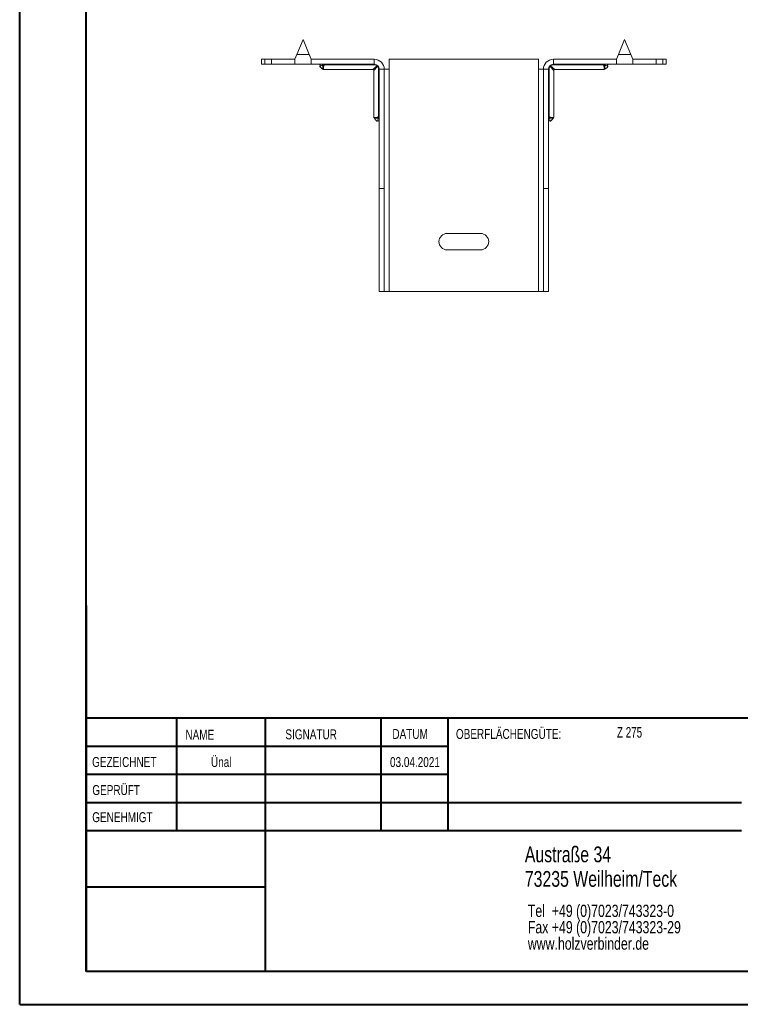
# Model space of a CAD drawing. Header units: millimetres. Extents: x 0 to 210, y 0 to 297.
# Tile 1 of 8: x 0 to 109, y 0 to 149. Entities that reach past the tile are written whole.
import ezdxf

# ---------------------------------------------------------------- set-up
doc = ezdxf.new("R2010")
doc.units = ezdxf.units.MM
doc.styles.add('SLDTEXTSTYLE0', font='TXT', dxfattribs={"width": 0.75})
doc.styles.add('SLDTEXTSTYLE2', font='TXT', dxfattribs={"width": 0.7})

# ---------------------------------------------------------------- blocks, each defined once
blk = doc.blocks.new('SW_NOTE_0')
at = {"color": 0, "linetype": 'Continuous', "lineweight": 0, "char_height": 1.8521, "attachment_point": 1, "style": 'SLDTEXTSTYLE0'}
for s, insert in [('Tel  +49 (0)7023/743323-0', (0, 2.39)), ('Fax +49 (0)7023/743323-29', (0, -0.08)), ('www.holzverbinder.de', (0, -2.55))]:
    blk.add_mtext(s, dxfattribs=dict(at, insert=insert))

msp = doc.modelspace()

# ---------------------------------------------------------------- linework, layer by layer
at = {"color": 7, "linetype": 'Continuous', "lineweight": 40}
for p, q in [((0.08, 0.21), (0.08, 297.21)), ((10.08, 5.21), (10.08, 292.21)), ((10.11, 60.37), (10.11, 5.12)), ((205.08, 43.37), (10.11, 43.37)), ((23.71, 43.37), (23.71, 26.37)), ((37.1, 43.37), (37.1, 5.12)), ((54.51, 43.37), (54.51, 26.37)), ((64.71, 26.37), (64.71, 43.37)), ((64.71, 39.1), (10.11, 39.1)), ((64.71, 34.87), (10.11, 34.87)), ((108.91, 30.62), (10.11, 30.62)), ((108.91, 26.37), (10.11, 26.37)), ((37.1, 17.87), (10.11, 17.87)), ((10.11, 13.71), (10.08, 13.71)), ((10.11, 9.46), (10.08, 9.46)), ((10.08, 5.21), (205.08, 5.21)), ((0.08, 0.21), (210.08, 0.21))]:
    msp.add_line(p, q, dxfattribs=at)
at = {"color": 7, "linetype": 'Continuous', "lineweight": 15}
for p, q in [((42.8, 145.74), (41.86, 143.49)), ((43.74, 143.49), (42.8, 145.74)), ((91.3, 145.74), (90.36, 143.49)), ((92.24, 143.49), (91.3, 145.74)), ((36.55, 142.74), (36.55, 141.99)), ((36.55, 142.74), (37.05, 142.74)), ((37.05, 142.74), (37.05, 141.99)), ((37.05, 142.74), (38.05, 142.74)), ((38.05, 141.99), (38.05, 142.74)), ((41.55, 142.74), (38.05, 142.74)), ((41.86, 143.49), (41.55, 142.74)), ((41.55, 142.74), (41.55, 141.99)), ((41.86, 143.49), (43.74, 143.49)), ((44.05, 142.74), (43.74, 143.49)), ((53.55, 142.74), (44.05, 142.74)), ((44.05, 141.99), (44.05, 142.74)), ((53.55, 141.99), (53.55, 142.74)), ((78.3, 142.74), (55.8, 142.74)), ((55.8, 141.24), (55.8, 142.74)), ((78.3, 142.74), (78.3, 141.24)), ((80.55, 141.99), (80.55, 142.74)), ((80.55, 142.74), (90.05, 142.74)), ((90.36, 143.49), (90.05, 142.74)), ((90.05, 142.74), (90.05, 141.99)), ((90.36, 143.49), (92.24, 143.49)), ((92.55, 142.74), (92.24, 143.49)), ((92.55, 141.99), (92.55, 142.74)), ((92.55, 142.74), (96.05, 142.74)), ((96.05, 141.99), (96.05, 142.74)), ((96.05, 142.74), (97.05, 142.74)), ((97.05, 141.99), (97.05, 142.74)), ((97.05, 142.74), (97.55, 142.74)), ((97.55, 141.99), (97.55, 142.74)), ((37.05, 141.99), (36.55, 141.99)), ((38.05, 141.99), (37.05, 141.99)), ((41.55, 141.99), (38.05, 141.99)), ((41.55, 141.99), (44.05, 141.99)), ((53.55, 141.99), (44.05, 141.99)), ((45.91, 141.19), (53.35, 141.19)), ((46.01, 141.99), (46.01, 141.9)), ((53.55, 141.9), (46.01, 141.9)), ((53.35, 141.19), (53.97, 141.74)), ((54.05, 141.67), (53.5, 141.04)), ((53.55, 141.99), (53.55, 141.9)), ((54.3, 141.24), (54.2, 141.24)), ((54.2, 134.08), (54.2, 141.24)), ((54.3, 141.24), (55.05, 141.24)), ((54.3, 123.24), (54.3, 141.24)), ((55.05, 123.24), (55.05, 141.24)), ((55.05, 141.24), (55.8, 141.24)), ((55.8, 107.74), (55.8, 141.24)), ((78.3, 141.24), (78.3, 107.74)), ((78.3, 141.24), (79.05, 141.24)), ((79.8, 141.24), (79.05, 141.24)), ((79.05, 123.24), (79.05, 141.24)), ((79.8, 123.24), (79.8, 141.24)), ((79.9, 141.24), (79.8, 141.24)), ((79.9, 141.24), (79.9, 134.08)), ((80.6, 141.04), (80.05, 141.67)), ((80.13, 141.74), (80.75, 141.19)), ((80.55, 141.99), (90.05, 141.99)), ((80.55, 141.9), (80.55, 141.99)), ((88.09, 141.9), (80.55, 141.9)), ((80.75, 141.19), (88.18, 141.19)), ((88.09, 141.9), (88.09, 141.99)), ((88.71, 141.78), (88.72, 141.75)), ((88.84, 141.99), (88.81, 141.99)), ((90.05, 141.99), (92.55, 141.99)), ((92.55, 141.99), (96.05, 141.99)), ((97.05, 141.99), (96.05, 141.99)), ((97.55, 141.99), (97.05, 141.99)), ((53.5, 141.04), (53.5, 133.99)), ((80.6, 133.99), (80.6, 141.04)), ((54.3, 134.08), (54.2, 134.08)), ((79.9, 134.08), (79.8, 134.08)), ((55.05, 123.24), (54.3, 123.24)), ((54.3, 107.74), (54.3, 123.24)), ((55.05, 107.74), (55.05, 123.24)), ((79.05, 123.24), (79.8, 123.24)), ((79.05, 107.74), (79.05, 123.24)), ((79.8, 107.74), (79.8, 123.24)), ((69.55, 116.49), (64.55, 116.49)), ((64.55, 113.99), (69.55, 113.99)), ((55.05, 107.74), (54.3, 107.74)), ((55.05, 107.74), (55.8, 107.74)), ((55.8, 107.74), (78.3, 107.74)), ((78.3, 107.74), (79.05, 107.74)), ((79.05, 107.74), (79.8, 107.74))]:
    msp.add_line(p, q, dxfattribs=at)
at = {"color": 7, "linetype": 'Continuous', "lineweight": 0}
for p, q in [((64.71, 39.12), (10.11, 39.12)), ((23.71, 5.21), (23.71, 5.12)), ((54.51, 5.21), (54.51, 5.12))]:
    msp.add_line(p, q, dxfattribs=at)
at = {"color": 7, "linetype": 'Continuous', "lineweight": 15, "flags": 128}
for points in [[(54.08, 141.77), (54.07, 141.78), (54.06, 141.78), (54.05, 141.78), (54.04, 141.78), (54.02, 141.77), (54.01, 141.76), (53.99, 141.75), (53.97, 141.74)], [(54.08, 141.77), (54.08, 141.77), (54.09, 141.76), (54.09, 141.74), (54.08, 141.73), (54.08, 141.72), (54.07, 141.7), (54.06, 141.68), (54.05, 141.67)], [(80.05, 141.67), (80.04, 141.68), (80.03, 141.7), (80.02, 141.72), (80.02, 141.73), (80.01, 141.74), (80.01, 141.76), (80.01, 141.77), (80.02, 141.77)], [(80.13, 141.74), (80.11, 141.75), (80.09, 141.76), (80.08, 141.77), (80.06, 141.78), (80.05, 141.78), (80.04, 141.78), (80.03, 141.78), (80.02, 141.77)]]:
    msp.add_lwpolyline(points, dxfattribs=at)
at = {"color": 7, "linetype": 'Continuous', "lineweight": 15}
for centre, radius, start, end in [((53.55, 141.24), 1.5, 0, 90), ((80.55, 141.24), 1.5, 90, 180), ((45.26, 141.84), 0.15, 324.0281, 89.9834), ((45.66, 141.85), 0.143, 355.6318, 86.346), ((53.35, 141.04), 0.15, 5.1298, 84.4745), ((53.55, 141.24), 0.75, 0, 90), ((53.74, 141.44), 0.384, 37.042, 52.958), ((80.55, 141.24), 0.75, 90, 180), ((80.36, 141.44), 0.384, 127.042, 142.958), ((80.75, 141.04), 0.15, 95.1298, 174.4745), ((88.44, 141.85), 0.143, 93.654, 184.3682), ((88.84, 141.84), 0.15, 93.8752, 216.8363), ((88.84, 141.84), 0.15, 93.8495, 216.8382), ((54.16, 133.73), 0.143, 3.654, 94.3682), ((79.94, 133.73), 0.143, 85.6318, 176.346), ((54.15, 133.33), 0.15, 0.0166, 125.868), ((79.95, 133.33), 0.15, 54.0281, 179.9834), ((64.55, 115.24), 1.25, 90, 270), ((69.55, 115.24), 1.25, 270, 90)]:
    msp.add_arc(centre, radius, start, end, dxfattribs=at)
for points, knots in [([(45.38, 141.75), (45.37, 141.75), (45.36, 141.73), (45.35, 141.7), (45.35, 141.67), (45.36, 141.63), (45.39, 141.57), (45.47, 141.49), (45.63, 141.38), (45.74, 141.29), (45.81, 141.23)], [0, 0, 0, 0, 0.035638, 0.081888, 0.127478, 0.176815, 0.234112, 0.402212, 0.622869, 1, 1, 1, 1]), ([(45.8, 141.84), (45.73, 141.82), (45.6, 141.78), (45.4, 141.76), (45.39, 141.75), (45.38, 141.75)], [0, 0, 0, 0, 0.389366, 0.808807, 1, 1, 1, 1]), ([(45.8, 141.84), (45.82, 141.85), (45.85, 141.85), (45.92, 141.87), (45.96, 141.88), (46.01, 141.9)], [0, 0, 0, 0, 0.5, 0.5, 1, 1, 1, 1]), ([(45.81, 141.24), (45.81, 141.25), (45.81, 141.27), (45.81, 141.42), (45.81, 141.59), (45.8, 141.72), (45.8, 141.81), (45.8, 141.84)], [0, 0, 0, 0, 0.297632, 0.603588, 0.782893, 0.922395, 1, 1, 1, 1]), ([(45.81, 141.24), (45.82, 141.23), (45.84, 141.21), (45.88, 141.19), (45.91, 141.19), (45.91, 141.19)], [0, 0, 0, 0, 0.325083, 0.767426, 1, 1, 1, 1]), ([(46.01, 141.9), (45.98, 141.86), (45.94, 141.8), (45.91, 141.63), (45.91, 141.51), (45.91, 141.36), (45.91, 141.23), (45.91, 141.2), (45.91, 141.19)], [0, 0, 0, 0, 0.097005, 0.176504, 0.437444, 0.45262, 0.728232, 1, 1, 1, 1]), ([(53.97, 141.74), (53.92, 141.79), (53.85, 141.83), (53.71, 141.88), (53.63, 141.9), (53.55, 141.9)], [0, 0, 0, 0, 0.5, 0.5, 1, 1, 1, 1]), ([(54.2, 141.24), (54.2, 141.32), (54.19, 141.4), (54.14, 141.54), (54.1, 141.61), (54.05, 141.67)], [0, 0, 0, 0, 0.5, 0.5, 1, 1, 1, 1]), ([(80.05, 141.67), (80, 141.61), (79.96, 141.54), (79.91, 141.4), (79.9, 141.32), (79.9, 141.24)], [0, 0, 0, 0, 0.5, 0.5, 1, 1, 1, 1]), ([(80.55, 141.9), (80.47, 141.9), (80.39, 141.88), (80.25, 141.83), (80.18, 141.79), (80.13, 141.74)], [0, 0, 0, 0, 0.5, 0.5, 1, 1, 1, 1]), ([(88.09, 141.9), (88.13, 141.88), (88.17, 141.87), (88.25, 141.85), (88.28, 141.85), (88.3, 141.84)], [0, 0, 0, 0, 0.5, 0.5, 1, 1, 1, 1]), ([(88.18, 141.19), (88.19, 141.2), (88.19, 141.23), (88.19, 141.41), (88.19, 141.63), (88.16, 141.8), (88.12, 141.86), (88.09, 141.9)], [0, 0, 0, 0, 0.2719428, 0.5475696, 0.8234865, 0.9029892, 1, 1, 1, 1]), ([(88.18, 141.19), (88.19, 141.19), (88.21, 141.19), (88.24, 141.2), (88.27, 141.22), (88.29, 141.23), (88.29, 141.24)], [0, 0, 0, 0, 0.063073, 0.501609, 0.854223, 1, 1, 1, 1]), ([(88.3, 141.84), (88.3, 141.81), (88.3, 141.76), (88.3, 141.67), (88.29, 141.57), (88.29, 141.41), (88.29, 141.27), (88.29, 141.25), (88.29, 141.24)], [0, 0, 0, 0, 0.077569, 0.125359, 0.243419, 0.39669, 0.702502, 1, 1, 1, 1]), ([(88.29, 141.23), (88.35, 141.29), (88.49, 141.4), (88.66, 141.51), (88.74, 141.61), (88.75, 141.67), (88.75, 141.7), (88.74, 141.73), (88.72, 141.75), (88.72, 141.75)], [0, 0, 0, 0, 0.361958, 0.699924, 0.822694, 0.873687, 0.922608, 0.975031, 1, 1, 1, 1]), ([(88.72, 141.75), (88.72, 141.75), (88.7, 141.76), (88.5, 141.78), (88.37, 141.82), (88.3, 141.84)], [0, 0, 0, 0, 0.210148, 0.619768, 1, 1, 1, 1]), ([(53.5, 133.99), (53.5, 133.98), (53.5, 133.95), (53.52, 133.91), (53.54, 133.89), (53.55, 133.88)], [0, 0, 0, 0, 0.340871, 0.710536, 1, 1, 1, 1]), ([(53.51, 133.99), (53.51, 133.99), (53.52, 133.99), (53.69, 133.98), (53.88, 133.98), (54.03, 134), (54.11, 134.02), (54.17, 134.06), (54.2, 134.08)], [0, 0, 0, 0, 0.23003, 0.505332, 0.781311, 0.83054, 0.9055, 1, 1, 1, 1]), ([(53.53, 133.9), (53.59, 133.83), (53.7, 133.69), (53.82, 133.52), (53.92, 133.44), (53.97, 133.42), (54.01, 133.43), (54.04, 133.44), (54.06, 133.45), (54.06, 133.46)], [0, 0, 0, 0, 0.360079, 0.69877, 0.822071, 0.873145, 0.921977, 0.974193, 1, 1, 1, 1]), ([(54.15, 133.88), (54.12, 133.88), (54.07, 133.88), (53.96, 133.88), (53.84, 133.88), (53.69, 133.89), (53.56, 133.89), (53.55, 133.89), (53.55, 133.89)], [0, 0, 0, 0, 0.068647, 0.129481, 0.308922, 0.443696, 0.748496, 1, 1, 1, 1]), ([(54.06, 133.46), (54.06, 133.46), (54.06, 133.48), (54.09, 133.67), (54.13, 133.81), (54.15, 133.88)], [0, 0, 0, 0, 0.191185, 0.610639, 1, 1, 1, 1]), ([(54.2, 134.08), (54.19, 134.04), (54.18, 134), (54.16, 133.93), (54.15, 133.89), (54.15, 133.88)], [0, 0, 0, 0, 0.5, 0.5, 1, 1, 1, 1]), ([(79.95, 133.88), (79.95, 133.89), (79.94, 133.93), (79.92, 134), (79.91, 134.04), (79.9, 134.08)], [0, 0, 0, 0, 0.5, 0.5, 1, 1, 1, 1]), ([(79.9, 134.08), (79.93, 134.06), (79.99, 134.02), (80.07, 134), (80.22, 133.98), (80.41, 133.98), (80.58, 133.99), (80.59, 133.99), (80.59, 133.99)], [0, 0, 0, 0, 0.0945, 0.16946, 0.218689, 0.494668, 0.76997, 1, 1, 1, 1]), ([(80.55, 133.89), (80.54, 133.89), (80.54, 133.89), (80.4, 133.89), (80.24, 133.88), (80.12, 133.88), (80.03, 133.88), (79.98, 133.88), (79.95, 133.88)], [0, 0, 0, 0, 0.25141, 0.556224, 0.751783, 0.870514, 0.93135, 1, 1, 1, 1]), ([(79.95, 133.88), (79.97, 133.81), (80.01, 133.67), (80.04, 133.48), (80.04, 133.46), (80.04, 133.46)], [0, 0, 0, 0, 0.389366, 0.808807, 1, 1, 1, 1]), ([(80.04, 133.46), (80.05, 133.45), (80.06, 133.44), (80.09, 133.43), (80.13, 133.42), (80.16, 133.44), (80.22, 133.47), (80.3, 133.55), (80.41, 133.71), (80.51, 133.82), (80.56, 133.9)], [0, 0, 0, 0, 0.036428, 0.082506, 0.128022, 0.177439, 0.23496, 0.403777, 0.624753, 1, 1, 1, 1]), ([(80.55, 133.88), (80.55, 133.88), (80.57, 133.89), (80.58, 133.92), (80.6, 133.96), (80.6, 133.99), (80.6, 133.99)], [0, 0, 0, 0, 0.023106, 0.427455, 0.857533, 1, 1, 1, 1])]:
    msp.add_open_spline(points, degree=3, knots=knots, dxfattribs=at)

# ---------------------------------------------------------------- block references
at = {"color": 7, "linetype": 'Continuous', "lineweight": 0}
msp.add_blockref('SW_NOTE_0', (76.7, 12.85), dxfattribs=at)

# ---------------------------------------------------------------- texts
for s, insert, char_height, attachment_point, style in [('NAME', (25.07, 41.62), 1.5, 1, 'SLDTEXTSTYLE0'), ('SIGNATUR', (40.14, 41.68), 1.5, 1, 'SLDTEXTSTYLE0'), ('DATUM', (56.28, 41.74), 1.5, 1, 'SLDTEXTSTYLE0'), ('OBERFLÄCHENGÜTE:', (65.86, 41.74), 1.5, 1, 'SLDTEXTSTYLE0'), ('Z 275', (90.14, 42.03), 1.587, 1, 'SLDTEXTSTYLE2'), ('GEZEICHNET', (11, 37.51), 1.5, 1, 'SLDTEXTSTYLE0'), ('Ünal', (30.47, 37.5), 1.499, 2, 'SLDTEXTSTYLE0'), ('03.04.2021', (59.68, 37.5), 1.499, 2, 'SLDTEXTSTYLE0'), ('GEPRÜFT', (11.03, 33.28), 1.5, 1, 'SLDTEXTSTYLE0'), ('GENEHMIGT', (11.02, 29.19), 1.5, 1, 'SLDTEXTSTYLE0'), ('Austraße 34', (76.25, 24.02), 2.3813, 1, 'SLDTEXTSTYLE0'), ('73235 Weilheim/Teck', (76.25, 20.32), 2.3813, 1, 'SLDTEXTSTYLE0')]:
    msp.add_mtext(s, dxfattribs=dict(at, insert=insert, char_height=char_height, attachment_point=attachment_point, style=style))

doc.saveas('drawing.dxf')
